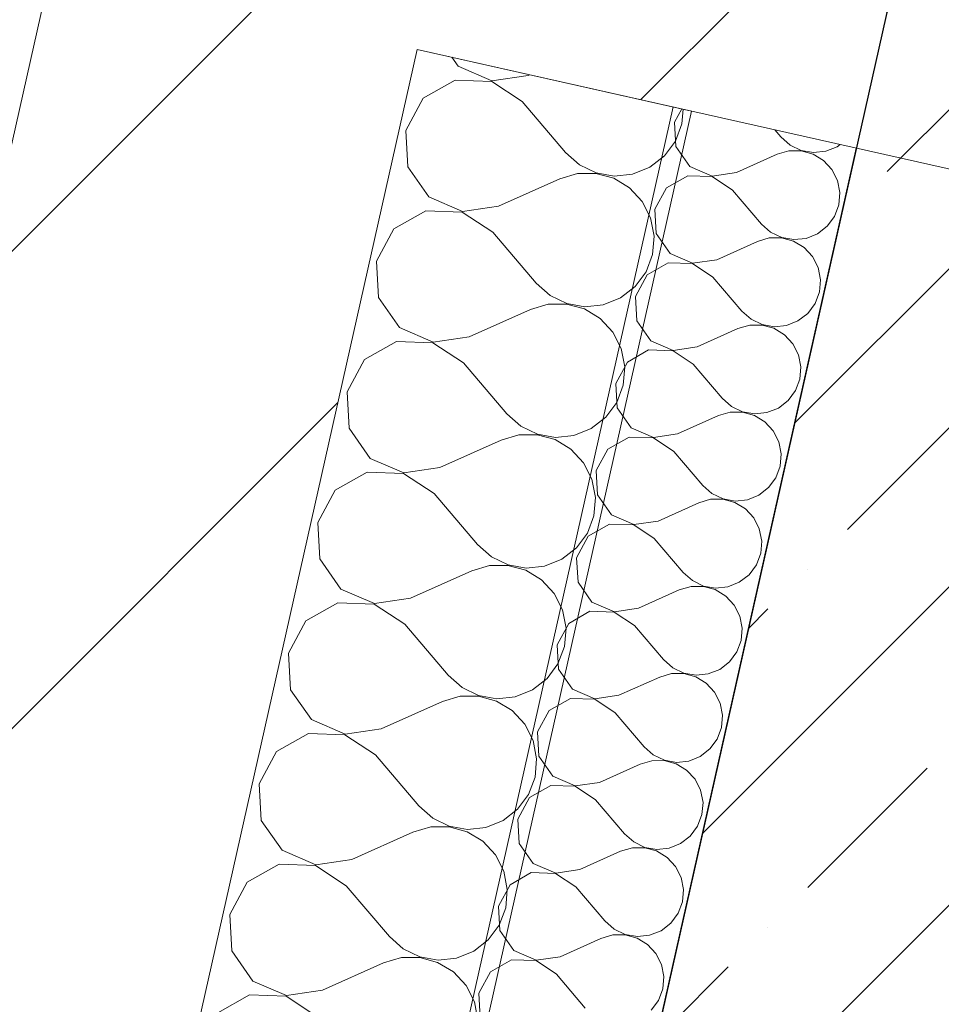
# Model space of a CAD drawing. Header units: millimetres. Extents: x -7218036 to -6523761, y 6117771 to 6337028.
# Tile 88 of 223: x -7146537 to -7146046, y 6128551 to 6129076. Entities that reach past the tile are written whole.
import ezdxf

# ---------------------------------------------------------------- set-up
doc = ezdxf.new("R2010")
doc.units = ezdxf.units.MM
doc.header["$MEASUREMENT"] = 0
doc.layers.add('АР-Стены_внешние_.АР', color=7, linetype='Continuous')
doc.layers.add('АР-Чертеж-Размеры.АР', color=7, linetype='Continuous')
doc.layers.add('АР-Стены_внешние_.АР_Ном._пера__1', color=7, linetype='Continuous', lineweight=30)
doc.layers.add('АР-Чертеж-Размеры.АР_Ном._пера__1', color=7, linetype='Continuous', lineweight=0)
doc.styles.add('РЎР“Р•РќР•Р\xa0Р\x98Р\xa0_РЎРўР\x98Р›Р¬_2', font='GOTHIC.TTF')
doc.dimstyles.new('СГЕНЕРИР_СТИЛЬ__1', dxfattribs={"dimtxt": 150, "dimasz": 142.5, "dimexe": 0.18, "dimexo": 0.0625, "dimgap": 0, "dimtad": 1, "dimdec": 0, "dimzin": 0, "dimdsep": 46, "dimtxsty": 'РЎР“Р•РќР•Р\xa0Р\x98Р\xa0_РЎРўР\x98Р›Р¬_2', "dimblk": 'ARROWHEAD_6', "dimblk1": 'ARROWHEAD_6', "dimblk2": 'ARROWHEAD_6', "dimcen": 0.09, "dimse1": 1, "dimse2": 1, "dimclrd": 7, "dimclre": 7, "dimclrt": 7, "dimazin": 0, "dimtfac": 1, "dimtdec": 4, "dimtmove": 0, "dimatfit": 3, "dimfxl": 1, "dimtolj": 1, "dimtzin": 0, "dimarcsym": 0})
doc.dimstyles.new('СГЕНЕРИР_СТИЛЬ__2', dxfattribs={"dimtxt": 150, "dimasz": 142.5, "dimexe": 0.18, "dimexo": 0.0625, "dimgap": 0, "dimtad": 1, "dimdec": 0, "dimzin": 0, "dimdsep": 46, "dimtxsty": 'РЎР“Р•РќР•Р\xa0Р\x98Р\xa0_РЎРўР\x98Р›Р¬_2', "dimblk": 'ARROWHEAD_6', "dimblk1": 'ARROWHEAD_6', "dimblk2": 'ARROWHEAD_6', "dimcen": 0.09, "dimse1": 1, "dimse2": 1, "dimclrd": 7, "dimclre": 7, "dimclrt": 7, "dimazin": 0, "dimtfac": 1, "dimtdec": 4, "dimtmove": 2, "dimatfit": 3, "dimfxl": 1, "dimtolj": 1, "dimtzin": 0, "dimarcsym": 0})
pattern_1 = [(45, (-6566190.34, 6563027.8), (-111.369318, 111.369318), [0, -105, 0, -157.5]), (110, (-6565840.34, 6563027.8), (148.001588, 53.868173), [0, -77, 0, -133])]
pattern_2 = [(45, (-6566190.34, 6562677.8), (-127.279217, 127.279217), [])]

# ---------------------------------------------------------------- blocks, each defined once
blk = doc.blocks.new('Стена_112_7', base_point=(-7146630.81, 6128155.39))
at = {"layer": 'АР-Стены_внешние_.АР', "linetype": 'Continuous', "lineweight": 0, "true_color": 0x000000}
h = blk.add_hatch(dxfattribs=at)
h.set_pattern_fill('ШТУКАТУРКА__ГИПС_01_0007', color=18, style=0, pattern_type=2)
h.set_pattern_definition(pattern_1)
h.paths.add_polyline_path([(-7146491.54, 6129323.06), (-7146743.51, 6128201.2), (-7146723.99, 6128196.82), (-7146472.03, 6129318.68)])
h = blk.add_hatch(dxfattribs=at)
h.set_pattern_fill('БЛОКИ_БЕТОННЫЕ_ЭФФЕКТИВН_7E', color=18, style=0, pattern_type=2)
h.set_pattern_definition(pattern_2)
h.paths.add_polyline_path([(-7146472.03, 6129318.68), (-7146723.99, 6128196.82), (-7146528.86, 6128153), (-7146276.89, 6129274.85)])
at = {"layer": 'АР-Стены_внешние_.АР_Ном._пера__1', "color": 7, "linetype": 'Continuous', "lineweight": 15}
blk.add_line((-7146472.03, 6129318.68), (-7146723.99, 6128196.82), dxfattribs=at)
at = {"layer": 'АР-Стены_внешние_.АР_Ном._пера__1', "color": 7, "linetype": 'Continuous', "lineweight": 15, "flags": 128}
blk.add_lwpolyline([(-7146528.86, 6128153), (-7146325.1, 6129060.2)], dxfattribs=at)
blk = doc.blocks.new('Стена_120_7', base_point=(-7145871.79, 6129071.13))
at = {"layer": 'АР-Стены_внешние_.АР', "linetype": 'Continuous', "lineweight": 0, "true_color": 0x000000}
h = blk.add_hatch(dxfattribs=at)
h.set_pattern_fill('ШТУКАТУРКА__ГИПС_01_0007', color=18, style=0, pattern_type=2)
h.set_pattern_definition(pattern_1)
h.paths.add_polyline_path([(-7145847.68, 6129178.46), (-7146276.89, 6129274.85), (-7146281.27, 6129255.34), (-7145852.07, 6129158.94)])
h = blk.add_hatch(dxfattribs=at)
h.set_pattern_fill('БЛОКИ_БЕТОННЫЕ_ЭФФЕКТИВН_7E', color=18, style=0, pattern_type=2)
h.set_pattern_definition(pattern_2)
h.paths.add_polyline_path([(-7145852.07, 6129158.94), (-7146281.27, 6129255.34), (-7146325.1, 6129060.2), (-7145895.89, 6128963.8)])
at = {"layer": 'АР-Стены_внешние_.АР_Ном._пера__1', "color": 7, "linetype": 'Continuous', "lineweight": 15}
blk.add_line((-7145852.07, 6129158.94), (-7146281.27, 6129255.34), dxfattribs=at)
at = {"layer": 'АР-Стены_внешние_.АР_Ном._пера__1', "color": 7, "linetype": 'Continuous', "lineweight": 0, "flags": 128}
for points in [[(-7146276.89, 6129274.85), (-7146281.27, 6129255.34)], [(-7145847.68, 6129178.46), (-7146276.89, 6129274.85)], [(-7145847.68, 6129178.46), (-7145852.07, 6129158.94)]]:
    blk.add_lwpolyline(points, dxfattribs=at)
at = {"layer": 'АР-Стены_внешние_.АР_Ном._пера__1', "color": 7, "linetype": 'Continuous', "lineweight": 15, "flags": 128}
for points in [[(-7145852.07, 6129158.94), (-7145895.89, 6128963.8)], [(-7146325.1, 6129060.2), (-7145895.89, 6128963.8)]]:
    blk.add_lwpolyline(points, dxfattribs=at)
blk = doc.blocks.new('Стена_131_7', base_point=(-7146320.96, 6127983.32))
at = {"layer": 'АР-Стены_внешние_.АР', "linetype": 'Continuous', "lineweight": 0, "true_color": 0x000000}
h = blk.add_hatch(dxfattribs=at)
h.set_pattern_fill('ЖЕЛЕЗОБЕТОН__PROJECT__0007', color=18, style=0, pattern_type=2)
h.set_pattern_definition([(45, (-6566190.34, 6562677.8), (-84.852814, 84.852814), []), (45, (-6566232.77, 6562720.22), (-84.852814, 84.852814), [90, -30, 0, -30])])
h.paths.add_polyline_path([(-7146299.05, 6128080.89), (-7146103.91, 6128037.06), (-7145851.96, 6129158.92), (-7146047.1, 6129202.75)])
at = {"layer": 'АР-Стены_внешние_.АР_Ном._пера__1', "color": 7, "linetype": 'Continuous', "lineweight": 30, "flags": 128}
blk.add_lwpolyline([(-7146047.1, 6129202.75), (-7146299.05, 6128080.89)], dxfattribs=at)
blk = doc.blocks.new('*X303', base_point=(-6566190.34, 6562677.79))
at = {"layer": 'АР-Стены_внешние_.АР_Ном._пера__1', "color": 7, "linetype": 'Continuous', "lineweight": 0}
for p, q in [((-7146306.62, 6129056.05), (-7146303.23, 6129051.19)), ((-7146303.23, 6129051.19), (-7146285.31, 6129043.45)), ((-7146285.31, 6129043.45), (-7146266, 6129046.29)), ((-7146266, 6129046.29), (-7146265.05, 6129046.71)), ((-7146304.88, 6129043.83), (-7146321.83, 6129034.14)), ((-7146285.38, 6129043.17), (-7146304.88, 6129043.83)), ((-7146269.13, 6129032.35), (-7146285.38, 6129043.17)), ((-7146321.83, 6129034.14), (-7146331.15, 6129016.99)), ((-7146269.13, 6129032.35), (-7146245.95, 6129005.18)), ((-7146183.93, 6129020.53), (-7146183.29, 6129028.35)), ((-7146187.4, 6129011.31), (-7146183.93, 6129020.53)), ((-7146331.15, 6129016.99), (-7146330.06, 6128997.5)), ((-7146193.25, 6129003.38), (-7146187.4, 6129011.31)), ((-7146245.95, 6129005.18), (-7146238.58, 6128998.64)), ((-7146201.05, 6128997.36), (-7146193.25, 6129003.38)), ((-7146330.06, 6128997.5), (-7146318.88, 6128981.5)), ((-7146239.62, 6128994), (-7146249.08, 6128991.24)), ((-7146229.77, 6128994.08), (-7146239.62, 6128994)), ((-7146238.58, 6128998.64), (-7146229.7, 6128994.36)), ((-7146220.27, 6128991.45), (-7146229.77, 6128994.08)), ((-7146229.7, 6128994.36), (-7146220, 6128992.67)), ((-7146220, 6128992.67), (-7146210.2, 6128993.69)), ((-7146210.2, 6128993.69), (-7146201.05, 6128997.36)), ((-7146281.65, 6128976.59), (-7146249.08, 6128991.24)), ((-7146211.85, 6128986.33), (-7146220.27, 6128991.45)), ((-7146205.15, 6128979.11), (-7146211.85, 6128986.33)), ((-7146318.88, 6128981.5), (-7146300.96, 6128973.76)), ((-7146200.68, 6128970.33), (-7146205.15, 6128979.11)), ((-7146320.54, 6128974.14), (-7146337.48, 6128964.45)), ((-7146301.03, 6128973.48), (-7146320.54, 6128974.14)), ((-7146284.78, 6128962.66), (-7146301.03, 6128973.48)), ((-7146300.96, 6128973.76), (-7146281.65, 6128976.59)), ((-7146198.77, 6128960.66), (-7146200.68, 6128970.33)), ((-7146337.48, 6128964.45), (-7146346.8, 6128947.3)), ((-7146284.78, 6128962.66), (-7146261.6, 6128935.49)), ((-7146199.59, 6128950.84), (-7146198.77, 6128960.66)), ((-7146346.8, 6128947.3), (-7146345.71, 6128927.81)), ((-7146203.05, 6128941.62), (-7146199.59, 6128950.84)), ((-7146208.91, 6128933.69), (-7146203.05, 6128941.62)), ((-7146261.6, 6128935.49), (-7146254.23, 6128928.94)), ((-7146216.7, 6128927.67), (-7146208.91, 6128933.69)), ((-7146345.71, 6128927.81), (-7146334.54, 6128911.81)), ((-7146254.23, 6128928.94), (-7146245.36, 6128924.66)), ((-7146225.85, 6128924), (-7146216.7, 6128927.67)), ((-7146297.31, 6128906.9), (-7146264.73, 6128921.55)), ((-7146255.27, 6128924.31), (-7146264.73, 6128921.55)), ((-7146245.42, 6128924.38), (-7146255.27, 6128924.31)), ((-7146235.92, 6128921.76), (-7146245.42, 6128924.38)), ((-7146245.36, 6128924.66), (-7146235.65, 6128922.97)), ((-7146227.5, 6128916.64), (-7146235.92, 6128921.76)), ((-7146235.65, 6128922.97), (-7146225.85, 6128924)), ((-7146220.8, 6128909.42), (-7146227.5, 6128916.64)), ((-7146334.54, 6128911.81), (-7146316.62, 6128904.07)), ((-7146336.19, 6128904.45), (-7146353.13, 6128894.76)), ((-7146316.68, 6128903.78), (-7146336.19, 6128904.45)), ((-7146316.62, 6128904.07), (-7146297.31, 6128906.9)), ((-7146216.33, 6128900.64), (-7146220.8, 6128909.42)), ((-7146300.44, 6128892.96), (-7146316.68, 6128903.78)), ((-7146214.43, 6128890.97), (-7146216.33, 6128900.64)), ((-7146353.13, 6128894.76), (-7146362.45, 6128877.61)), ((-7146300.44, 6128892.96), (-7146277.25, 6128865.79)), ((-7146215.24, 6128881.15), (-7146214.43, 6128890.97)), ((-7146218.7, 6128871.92), (-7146215.24, 6128881.15)), ((-7146362.45, 6128877.61), (-7146361.36, 6128858.12)), ((-7146224.56, 6128864), (-7146218.7, 6128871.92)), ((-7146277.25, 6128865.79), (-7146269.89, 6128859.25)), ((-7146232.36, 6128857.97), (-7146224.56, 6128864)), ((-7146361.36, 6128858.12), (-7146350.19, 6128842.11)), ((-7146269.89, 6128859.25), (-7146261.01, 6128854.97)), ((-7146241.5, 6128854.31), (-7146232.36, 6128857.97)), ((-7146312.96, 6128837.21), (-7146280.39, 6128851.86)), ((-7146270.93, 6128854.62), (-7146280.39, 6128851.86)), ((-7146261.07, 6128854.69), (-7146270.93, 6128854.62)), ((-7146251.57, 6128852.07), (-7146261.07, 6128854.69)), ((-7146261.01, 6128854.97), (-7146251.3, 6128853.28)), ((-7146243.15, 6128846.95), (-7146251.57, 6128852.07)), ((-7146251.3, 6128853.28), (-7146241.5, 6128854.31)), ((-7146236.45, 6128839.73), (-7146243.15, 6128846.95)), ((-7146350.19, 6128842.11), (-7146332.27, 6128834.37)), ((-7146332.27, 6128834.37), (-7146312.96, 6128837.21)), ((-7146231.98, 6128830.94), (-7146236.45, 6128839.73)), ((-7146351.84, 6128834.76), (-7146368.78, 6128825.07)), ((-7146332.33, 6128834.09), (-7146351.84, 6128834.76)), ((-7146316.09, 6128823.27), (-7146332.33, 6128834.09)), ((-7146230.08, 6128821.28), (-7146231.98, 6128830.94)), ((-7146368.78, 6128825.07), (-7146378.1, 6128807.92)), ((-7146316.09, 6128823.27), (-7146292.91, 6128796.1)), ((-7146230.89, 6128811.46), (-7146230.08, 6128821.28)), ((-7146234.36, 6128802.23), (-7146230.89, 6128811.46)), ((-7146378.1, 6128807.92), (-7146377.01, 6128788.43)), ((-7146240.21, 6128794.31), (-7146234.36, 6128802.23)), ((-7146292.91, 6128796.1), (-7146285.54, 6128789.56)), ((-7146248.01, 6128788.28), (-7146240.21, 6128794.31)), ((-7146285.54, 6128789.56), (-7146276.66, 6128785.28)), ((-7146377.01, 6128788.43), (-7146365.84, 6128772.42)), ((-7146286.58, 6128784.93), (-7146296.04, 6128782.16)), ((-7146276.73, 6128785), (-7146286.58, 6128784.93)), ((-7146267.23, 6128782.38), (-7146276.73, 6128785)), ((-7146276.66, 6128785.28), (-7146266.96, 6128783.59)), ((-7146266.96, 6128783.59), (-7146257.15, 6128784.62)), ((-7146257.15, 6128784.62), (-7146248.01, 6128788.28)), ((-7146328.61, 6128767.52), (-7146296.04, 6128782.16)), ((-7146258.81, 6128777.26), (-7146267.23, 6128782.38)), ((-7146252.11, 6128770.03), (-7146258.81, 6128777.26)), ((-7146365.84, 6128772.42), (-7146347.92, 6128764.68)), ((-7146247.63, 6128761.25), (-7146252.11, 6128770.03)), ((-7146367.49, 6128765.06), (-7146384.44, 6128755.37)), ((-7146347.99, 6128764.4), (-7146367.49, 6128765.06)), ((-7146331.74, 6128753.58), (-7146347.99, 6128764.4)), ((-7146347.92, 6128764.68), (-7146328.61, 6128767.52)), ((-7146245.73, 6128751.58), (-7146247.63, 6128761.25)), ((-7146384.44, 6128755.37), (-7146393.76, 6128738.22)), ((-7146331.74, 6128753.58), (-7146308.56, 6128726.41)), ((-7146246.54, 6128741.76), (-7146245.73, 6128751.58)), ((-7146250.01, 6128732.54), (-7146246.54, 6128741.76)), ((-7146393.76, 6128738.22), (-7146392.67, 6128718.73)), ((-7146255.86, 6128724.61), (-7146250.01, 6128732.54)), ((-7146308.56, 6128726.41), (-7146301.19, 6128719.87)), ((-7146263.66, 6128718.59), (-7146255.86, 6128724.61)), ((-7146392.67, 6128718.73), (-7146381.49, 6128702.73)), ((-7146302.23, 6128715.23), (-7146311.69, 6128712.47)), ((-7146292.38, 6128715.31), (-7146302.23, 6128715.23)), ((-7146301.19, 6128719.87), (-7146292.32, 6128715.59)), ((-7146282.88, 6128712.68), (-7146292.38, 6128715.31)), ((-7146292.32, 6128715.59), (-7146282.61, 6128713.9)), ((-7146272.81, 6128714.92), (-7146263.66, 6128718.59)), ((-7146344.26, 6128697.82), (-7146311.69, 6128712.47)), ((-7146274.46, 6128707.57), (-7146282.88, 6128712.68)), ((-7146282.61, 6128713.9), (-7146272.81, 6128714.92)), ((-7146267.76, 6128700.34), (-7146274.46, 6128707.57)), ((-7146381.49, 6128702.73), (-7146363.58, 6128694.99)), ((-7146263.29, 6128691.56), (-7146267.76, 6128700.34)), ((-7146383.15, 6128695.37), (-7146400.09, 6128685.68)), ((-7146363.64, 6128694.71), (-7146383.15, 6128695.37)), ((-7146347.39, 6128683.89), (-7146363.64, 6128694.71)), ((-7146363.58, 6128694.99), (-7146344.26, 6128697.82)), ((-7146261.39, 6128681.89), (-7146263.29, 6128691.56)), ((-7146400.09, 6128685.68), (-7146409.41, 6128668.53)), ((-7146347.39, 6128683.89), (-7146324.21, 6128656.72)), ((-7146262.2, 6128672.07), (-7146261.39, 6128681.89)), ((-7146409.41, 6128668.53), (-7146408.32, 6128649.04)), ((-7146265.66, 6128662.85), (-7146262.2, 6128672.07)), ((-7146271.52, 6128654.92), (-7146265.66, 6128662.85)), ((-7146324.21, 6128656.72), (-7146316.84, 6128650.17)), ((-7146279.31, 6128648.9), (-7146271.52, 6128654.92)), ((-7146408.32, 6128649.04), (-7146397.15, 6128633.04)), ((-7146316.84, 6128650.17), (-7146307.97, 6128645.9)), ((-7146288.46, 6128645.23), (-7146279.31, 6128648.9)), ((-7146359.92, 6128628.13), (-7146327.34, 6128642.78)), ((-7146317.88, 6128645.54), (-7146327.34, 6128642.78)), ((-7146308.03, 6128645.61), (-7146317.88, 6128645.54)), ((-7146298.53, 6128642.99), (-7146308.03, 6128645.61)), ((-7146307.97, 6128645.9), (-7146298.26, 6128644.2)), ((-7146290.11, 6128637.87), (-7146298.53, 6128642.99)), ((-7146298.26, 6128644.2), (-7146288.46, 6128645.23)), ((-7146283.41, 6128630.65), (-7146290.11, 6128637.87)), ((-7146397.15, 6128633.04), (-7146379.23, 6128625.3)), ((-7146379.23, 6128625.3), (-7146359.92, 6128628.13)), ((-7146278.94, 6128621.87), (-7146283.41, 6128630.65)), ((-7146398.8, 6128625.68), (-7146415.74, 6128615.99)), ((-7146379.29, 6128625.01), (-7146398.8, 6128625.68)), ((-7146363.05, 6128614.19), (-7146379.29, 6128625.01)), ((-7146277.04, 6128612.2), (-7146278.94, 6128621.87)), ((-7146415.74, 6128615.99), (-7146425.06, 6128598.84)), ((-7146363.05, 6128614.19), (-7146339.87, 6128587.02)), ((-7146277.85, 6128602.38), (-7146277.04, 6128612.2)), ((-7146281.31, 6128593.15), (-7146277.85, 6128602.38)), ((-7146425.06, 6128598.84), (-7146423.97, 6128579.35)), ((-7146287.17, 6128585.23), (-7146281.31, 6128593.15)), ((-7146339.87, 6128587.02), (-7146332.5, 6128580.48)), ((-7146294.97, 6128579.2), (-7146287.17, 6128585.23)), ((-7146423.97, 6128579.35), (-7146412.8, 6128563.34)), ((-7146332.5, 6128580.48), (-7146323.62, 6128576.2)), ((-7146304.11, 6128575.54), (-7146294.97, 6128579.2)), ((-7146333.54, 6128575.85), (-7146343, 6128573.09)), ((-7146323.68, 6128575.92), (-7146333.54, 6128575.85)), ((-7146314.19, 6128573.3), (-7146323.68, 6128575.92)), ((-7146323.62, 6128576.2), (-7146313.91, 6128574.51)), ((-7146313.91, 6128574.51), (-7146304.11, 6128575.54)), ((-7146375.57, 6128558.44), (-7146343, 6128573.09)), ((-7146305.77, 6128568.18), (-7146314.19, 6128573.3)), ((-7146299.06, 6128560.96), (-7146305.77, 6128568.18)), ((-7146412.8, 6128563.34), (-7146394.88, 6128555.6)), ((-7146394.88, 6128555.6), (-7146375.57, 6128558.44)), ((-7146294.59, 6128552.18), (-7146299.06, 6128560.96)), ((-7146414.45, 6128555.99), (-7146431.39, 6128546.3)), ((-7146394.94, 6128555.32), (-7146414.45, 6128555.99)), ((-7146378.7, 6128544.5), (-7146394.94, 6128555.32)), ((-7146292.69, 6128542.51), (-7146294.59, 6128552.18))]:
    blk.add_line(p, q, dxfattribs=at)
blk = doc.blocks.new('Стена_132_7', base_point=(-7146382.5, 6128120.13))
at = {"layer": 'АР-Стены_внешние_.АР_Ном._пера__1', "color": 7, "linetype": 'Continuous', "lineweight": 0, "flags": 128}
for points in [[(-7146325.1, 6129060.2), (-7146528.85, 6128153)], [(-7146178.75, 6129027.33), (-7146325.1, 6129060.2)], [(-7146382.5, 6128120.13), (-7146178.75, 6129027.33)]]:
    blk.add_lwpolyline(points, dxfattribs=at)
at = {"layer": 'АР-Стены_внешние_.АР', "color": 7, "lineweight": 0}
blk.add_blockref('*X303', (-6566190.34, 6562677.79), dxfattribs=at)
blk = doc.blocks.new('*X305', base_point=(-6566190.34, 6562677.79))
at = {"layer": 'АР-Стены_внешние_.АР_Ном._пера__1', "color": 7, "linetype": 'Continuous', "lineweight": 0}
for p, q in [((-7146184.02, 6129028.52), (-7146187.88, 6129021.42)), ((-7146187.88, 6129021.42), (-7146187.15, 6129008.43)), ((-7146134.33, 6129017.36), (-7146131.08, 6129013.54)), ((-7146131.08, 6129013.54), (-7146126.17, 6129009.18)), ((-7146101.15, 6129008.33), (-7146099.57, 6129009.55)), ((-7146187.15, 6129008.43), (-7146179.7, 6128997.76)), ((-7146154.88, 6128994.49), (-7146133.17, 6129004.25)), ((-7146126.86, 6129006.09), (-7146133.17, 6129004.25)), ((-7146120.29, 6129006.14), (-7146126.86, 6129006.09)), ((-7146126.17, 6129009.18), (-7146120.25, 6129006.33)), ((-7146113.96, 6129004.39), (-7146120.29, 6129006.14)), ((-7146120.25, 6129006.33), (-7146113.78, 6129005.2)), ((-7146108.35, 6129000.98), (-7146113.96, 6129004.39)), ((-7146113.78, 6129005.2), (-7146107.24, 6129005.89)), ((-7146107.24, 6129005.89), (-7146101.15, 6129008.33)), ((-7146103.88, 6128996.16), (-7146108.35, 6129000.98)), ((-7146179.7, 6128997.76), (-7146167.76, 6128992.6)), ((-7146167.76, 6128992.6), (-7146154.88, 6128994.49)), ((-7146100.9, 6128990.31), (-7146103.88, 6128996.16)), ((-7146180.8, 6128992.85), (-7146192.1, 6128986.39)), ((-7146167.8, 6128992.41), (-7146180.8, 6128992.85)), ((-7146156.97, 6128985.19), (-7146167.8, 6128992.41)), ((-7146099.63, 6128983.86), (-7146100.9, 6128990.31)), ((-7146192.1, 6128986.39), (-7146198.31, 6128974.96)), ((-7146156.97, 6128985.19), (-7146141.51, 6128967.08)), ((-7146100.17, 6128977.32), (-7146099.63, 6128983.86)), ((-7146198.31, 6128974.96), (-7146197.58, 6128961.96)), ((-7146102.48, 6128971.17), (-7146100.17, 6128977.32)), ((-7146106.38, 6128965.88), (-7146102.48, 6128971.17)), ((-7146141.51, 6128967.08), (-7146136.6, 6128962.72)), ((-7146136.6, 6128962.72), (-7146130.68, 6128959.87)), ((-7146111.58, 6128961.87), (-7146106.38, 6128965.88)), ((-7146197.58, 6128961.96), (-7146190.14, 6128951.29)), ((-7146165.32, 6128948.02), (-7146143.6, 6128957.79)), ((-7146137.3, 6128959.63), (-7146143.6, 6128957.79)), ((-7146130.73, 6128959.68), (-7146137.3, 6128959.63)), ((-7146124.39, 6128957.93), (-7146130.73, 6128959.68)), ((-7146130.68, 6128959.87), (-7146124.21, 6128958.74)), ((-7146118.78, 6128954.52), (-7146124.39, 6128957.93)), ((-7146124.21, 6128958.74), (-7146117.68, 6128959.42)), ((-7146117.68, 6128959.42), (-7146111.58, 6128961.87)), ((-7146114.31, 6128949.7), (-7146118.78, 6128954.52)), ((-7146191.24, 6128946.39), (-7146202.53, 6128939.93)), ((-7146178.23, 6128945.95), (-7146191.24, 6128946.39)), ((-7146190.14, 6128951.29), (-7146178.19, 6128946.13)), ((-7146178.19, 6128946.13), (-7146165.32, 6128948.02)), ((-7146111.33, 6128943.85), (-7146114.31, 6128949.7)), ((-7146167.4, 6128938.73), (-7146178.23, 6128945.95)), ((-7146110.06, 6128937.4), (-7146111.33, 6128943.85)), ((-7146202.53, 6128939.93), (-7146208.75, 6128928.5)), ((-7146167.4, 6128938.73), (-7146151.95, 6128920.62)), ((-7146110.61, 6128930.86), (-7146110.06, 6128937.4)), ((-7146112.92, 6128924.71), (-7146110.61, 6128930.86)), ((-7146208.75, 6128928.5), (-7146208.02, 6128915.5)), ((-7146151.95, 6128920.62), (-7146147.04, 6128916.26)), ((-7146116.82, 6128919.42), (-7146112.92, 6128924.71)), ((-7146208.02, 6128915.5), (-7146200.57, 6128904.83)), ((-7146147.04, 6128916.26), (-7146141.12, 6128913.41)), ((-7146128.11, 6128912.96), (-7146122.02, 6128915.41)), ((-7146122.02, 6128915.41), (-7146116.82, 6128919.42)), ((-7146175.75, 6128901.56), (-7146154.04, 6128911.33)), ((-7146147.73, 6128913.17), (-7146154.04, 6128911.33)), ((-7146141.16, 6128913.22), (-7146147.73, 6128913.17)), ((-7146134.83, 6128911.47), (-7146141.16, 6128913.22)), ((-7146141.12, 6128913.41), (-7146134.65, 6128912.28)), ((-7146129.22, 6128908.06), (-7146134.83, 6128911.47)), ((-7146134.65, 6128912.28), (-7146128.11, 6128912.96)), ((-7146200.57, 6128904.83), (-7146188.63, 6128899.67)), ((-7146124.75, 6128903.24), (-7146129.22, 6128908.06)), ((-7146201.67, 6128899.93), (-7146212.97, 6128893.47)), ((-7146188.67, 6128899.48), (-7146201.67, 6128899.93)), ((-7146177.84, 6128892.27), (-7146188.67, 6128899.48)), ((-7146188.63, 6128899.67), (-7146175.75, 6128901.56)), ((-7146121.77, 6128897.39), (-7146124.75, 6128903.24)), ((-7146120.5, 6128890.94), (-7146121.77, 6128897.39)), ((-7146212.97, 6128893.47), (-7146219.18, 6128882.03)), ((-7146177.84, 6128892.27), (-7146162.38, 6128874.16)), ((-7146121.04, 6128884.39), (-7146120.5, 6128890.94)), ((-7146123.35, 6128878.25), (-7146121.04, 6128884.39)), ((-7146219.18, 6128882.03), (-7146218.45, 6128869.04)), ((-7146127.25, 6128872.96), (-7146123.35, 6128878.25)), ((-7146162.38, 6128874.16), (-7146157.47, 6128869.8)), ((-7146132.45, 6128868.94), (-7146127.25, 6128872.96)), ((-7146218.45, 6128869.04), (-7146211.01, 6128858.37)), ((-7146157.47, 6128869.8), (-7146151.55, 6128866.94)), ((-7146138.55, 6128866.5), (-7146132.45, 6128868.94)), ((-7146186.19, 6128855.1), (-7146164.47, 6128864.87)), ((-7146158.17, 6128866.71), (-7146164.47, 6128864.87)), ((-7146151.6, 6128866.76), (-7146158.17, 6128866.71)), ((-7146145.26, 6128865.01), (-7146151.6, 6128866.76)), ((-7146151.55, 6128866.94), (-7146145.08, 6128865.82)), ((-7146139.65, 6128861.6), (-7146145.26, 6128865.01)), ((-7146145.08, 6128865.82), (-7146138.55, 6128866.5)), ((-7146211.01, 6128858.37), (-7146199.06, 6128853.21)), ((-7146135.18, 6128856.78), (-7146139.65, 6128861.6)), ((-7146212.11, 6128853.47), (-7146223.4, 6128847.01)), ((-7146199.1, 6128853.02), (-7146212.11, 6128853.47)), ((-7146188.27, 6128845.81), (-7146199.1, 6128853.02)), ((-7146199.06, 6128853.21), (-7146186.19, 6128855.1)), ((-7146132.2, 6128850.93), (-7146135.18, 6128856.78)), ((-7146223.4, 6128847.01), (-7146229.62, 6128835.57)), ((-7146130.93, 6128844.48), (-7146132.2, 6128850.93)), ((-7146188.27, 6128845.81), (-7146172.82, 6128827.7)), ((-7146131.48, 6128837.93), (-7146130.93, 6128844.48)), ((-7146133.79, 6128831.78), (-7146131.48, 6128837.93)), ((-7146229.62, 6128835.57), (-7146228.89, 6128822.58)), ((-7146137.69, 6128826.5), (-7146133.79, 6128831.78)), ((-7146172.82, 6128827.7), (-7146167.91, 6128823.34)), ((-7146142.89, 6128822.48), (-7146137.69, 6128826.5)), ((-7146228.89, 6128822.58), (-7146221.44, 6128811.91)), ((-7146168.6, 6128820.25), (-7146174.91, 6128818.4)), ((-7146162.03, 6128820.29), (-7146168.6, 6128820.25)), ((-7146167.91, 6128823.34), (-7146161.99, 6128820.48)), ((-7146155.7, 6128818.55), (-7146162.03, 6128820.29)), ((-7146161.99, 6128820.48), (-7146155.52, 6128819.35)), ((-7146148.98, 6128820.04), (-7146142.89, 6128822.48)), ((-7146196.62, 6128808.64), (-7146174.91, 6128818.4)), ((-7146150.09, 6128815.13), (-7146155.7, 6128818.55)), ((-7146155.52, 6128819.35), (-7146148.98, 6128820.04)), ((-7146145.62, 6128810.32), (-7146150.09, 6128815.13)), ((-7146221.44, 6128811.91), (-7146209.5, 6128806.75)), ((-7146142.64, 6128804.46), (-7146145.62, 6128810.32)), ((-7146222.54, 6128807), (-7146233.84, 6128800.54)), ((-7146209.54, 6128806.56), (-7146222.54, 6128807)), ((-7146198.71, 6128799.35), (-7146209.54, 6128806.56)), ((-7146209.5, 6128806.75), (-7146196.62, 6128808.64)), ((-7146141.37, 6128798.02), (-7146142.64, 6128804.46)), ((-7146233.84, 6128800.54), (-7146240.05, 6128789.11)), ((-7146198.71, 6128799.35), (-7146183.25, 6128781.23)), ((-7146141.91, 6128791.47), (-7146141.37, 6128798.02)), ((-7146240.05, 6128789.11), (-7146239.32, 6128776.12)), ((-7146144.22, 6128785.32), (-7146141.91, 6128791.47)), ((-7146148.12, 6128780.04), (-7146144.22, 6128785.32)), ((-7146183.25, 6128781.23), (-7146178.34, 6128776.87)), ((-7146153.32, 6128776.02), (-7146148.12, 6128780.04)), ((-7146239.32, 6128776.12), (-7146231.88, 6128765.45)), ((-7146179.04, 6128773.78), (-7146185.34, 6128771.94)), ((-7146172.47, 6128773.83), (-7146179.04, 6128773.78)), ((-7146178.34, 6128776.87), (-7146172.42, 6128774.02)), ((-7146166.13, 6128772.08), (-7146172.47, 6128773.83)), ((-7146172.42, 6128774.02), (-7146165.95, 6128772.89)), ((-7146165.95, 6128772.89), (-7146159.42, 6128773.58)), ((-7146159.42, 6128773.58), (-7146153.32, 6128776.02)), ((-7146207.06, 6128762.18), (-7146185.34, 6128771.94)), ((-7146160.52, 6128768.67), (-7146166.13, 6128772.08)), ((-7146156.05, 6128763.86), (-7146160.52, 6128768.67)), ((-7146231.88, 6128765.45), (-7146219.93, 6128760.29)), ((-7146153.07, 6128758), (-7146156.05, 6128763.86)), ((-7146232.98, 6128760.54), (-7146244.27, 6128754.08)), ((-7146219.97, 6128760.1), (-7146232.98, 6128760.54)), ((-7146209.14, 6128752.89), (-7146219.97, 6128760.1)), ((-7146219.93, 6128760.29), (-7146207.06, 6128762.18)), ((-7146151.8, 6128751.56), (-7146153.07, 6128758)), ((-7146244.27, 6128754.08), (-7146250.49, 6128742.65)), ((-7146209.14, 6128752.89), (-7146193.69, 6128734.77)), ((-7146152.35, 6128745.01), (-7146151.8, 6128751.56)), ((-7146250.49, 6128742.65), (-7146249.76, 6128729.66)), ((-7146154.66, 6128738.86), (-7146152.35, 6128745.01)), ((-7146158.56, 6128733.58), (-7146154.66, 6128738.86)), ((-7146193.69, 6128734.77), (-7146188.78, 6128730.41)), ((-7146163.76, 6128729.56), (-7146158.56, 6128733.58)), ((-7146249.76, 6128729.66), (-7146242.31, 6128718.99)), ((-7146189.47, 6128727.32), (-7146195.78, 6128725.48)), ((-7146182.9, 6128727.37), (-7146189.47, 6128727.32)), ((-7146188.78, 6128730.41), (-7146182.86, 6128727.56)), ((-7146176.57, 6128725.62), (-7146182.9, 6128727.37)), ((-7146182.86, 6128727.56), (-7146176.39, 6128726.43)), ((-7146176.39, 6128726.43), (-7146169.85, 6128727.12)), ((-7146169.85, 6128727.12), (-7146163.76, 6128729.56)), ((-7146217.49, 6128715.72), (-7146195.78, 6128725.48)), ((-7146170.96, 6128722.21), (-7146176.57, 6128725.62)), ((-7146166.49, 6128717.39), (-7146170.96, 6128722.21)), ((-7146242.31, 6128718.99), (-7146230.37, 6128713.83)), ((-7146230.37, 6128713.83), (-7146217.49, 6128715.72)), ((-7146163.51, 6128711.54), (-7146166.49, 6128717.39)), ((-7146243.41, 6128714.08), (-7146254.71, 6128707.62)), ((-7146230.41, 6128713.64), (-7146243.41, 6128714.08)), ((-7146219.58, 6128706.42), (-7146230.41, 6128713.64)), ((-7146162.24, 6128705.1), (-7146163.51, 6128711.54)), ((-7146254.71, 6128707.62), (-7146260.92, 6128696.19)), ((-7146219.58, 6128706.42), (-7146204.12, 6128688.31)), ((-7146162.78, 6128698.55), (-7146162.24, 6128705.1)), ((-7146260.92, 6128696.19), (-7146260.19, 6128683.2)), ((-7146165.09, 6128692.4), (-7146162.78, 6128698.55)), ((-7146168.99, 6128687.11), (-7146165.09, 6128692.4)), ((-7146204.12, 6128688.31), (-7146199.21, 6128683.95)), ((-7146199.21, 6128683.95), (-7146193.29, 6128681.1)), ((-7146174.19, 6128683.1), (-7146168.99, 6128687.11)), ((-7146260.19, 6128683.2), (-7146252.75, 6128672.53)), ((-7146227.93, 6128669.25), (-7146206.21, 6128679.02)), ((-7146199.91, 6128680.86), (-7146206.21, 6128679.02)), ((-7146193.34, 6128680.91), (-7146199.91, 6128680.86)), ((-7146187, 6128679.16), (-7146193.34, 6128680.91)), ((-7146193.29, 6128681.1), (-7146186.82, 6128679.97)), ((-7146181.39, 6128675.75), (-7146187, 6128679.16)), ((-7146186.82, 6128679.97), (-7146180.29, 6128680.65)), ((-7146180.29, 6128680.65), (-7146174.19, 6128683.1)), ((-7146176.92, 6128670.93), (-7146181.39, 6128675.75)), ((-7146252.75, 6128672.53), (-7146240.8, 6128667.36)), ((-7146240.8, 6128667.36), (-7146227.93, 6128669.25)), ((-7146173.94, 6128665.08), (-7146176.92, 6128670.93)), ((-7146253.85, 6128667.62), (-7146265.14, 6128661.16)), ((-7146240.84, 6128667.18), (-7146253.85, 6128667.62)), ((-7146230.01, 6128659.96), (-7146240.84, 6128667.18)), ((-7146172.67, 6128658.63), (-7146173.94, 6128665.08)), ((-7146265.14, 6128661.16), (-7146271.36, 6128649.73)), ((-7146230.01, 6128659.96), (-7146214.56, 6128641.85)), ((-7146173.22, 6128652.09), (-7146172.67, 6128658.63)), ((-7146271.36, 6128649.73), (-7146270.63, 6128636.73)), ((-7146175.53, 6128645.94), (-7146173.22, 6128652.09)), ((-7146214.56, 6128641.85), (-7146209.65, 6128637.49)), ((-7146179.43, 6128640.65), (-7146175.53, 6128645.94)), ((-7146270.63, 6128636.73), (-7146263.18, 6128626.06)), ((-7146209.65, 6128637.49), (-7146203.73, 6128634.64)), ((-7146190.72, 6128634.19), (-7146184.63, 6128636.64)), ((-7146184.63, 6128636.64), (-7146179.43, 6128640.65)), ((-7146238.36, 6128622.79), (-7146216.65, 6128632.56)), ((-7146210.34, 6128634.4), (-7146216.65, 6128632.56)), ((-7146203.77, 6128634.45), (-7146210.34, 6128634.4)), ((-7146197.44, 6128632.7), (-7146203.77, 6128634.45)), ((-7146203.73, 6128634.64), (-7146197.26, 6128633.51)), ((-7146191.83, 6128629.29), (-7146197.44, 6128632.7)), ((-7146197.26, 6128633.51), (-7146190.72, 6128634.19)), ((-7146263.18, 6128626.06), (-7146251.24, 6128620.9)), ((-7146187.36, 6128624.47), (-7146191.83, 6128629.29)), ((-7146264.28, 6128621.16), (-7146275.58, 6128614.7)), ((-7146251.28, 6128620.72), (-7146264.28, 6128621.16)), ((-7146240.45, 6128613.5), (-7146251.28, 6128620.72)), ((-7146251.24, 6128620.9), (-7146238.36, 6128622.79)), ((-7146184.38, 6128618.62), (-7146187.36, 6128624.47)), ((-7146183.11, 6128612.17), (-7146184.38, 6128618.62)), ((-7146275.58, 6128614.7), (-7146281.79, 6128603.26)), ((-7146240.45, 6128613.5), (-7146224.99, 6128595.39)), ((-7146183.65, 6128605.63), (-7146183.11, 6128612.17)), ((-7146185.96, 6128599.48), (-7146183.65, 6128605.63)), ((-7146281.79, 6128603.26), (-7146281.07, 6128590.27)), ((-7146224.99, 6128595.39), (-7146220.08, 6128591.03)), ((-7146189.86, 6128594.19), (-7146185.96, 6128599.48)), ((-7146281.07, 6128590.27), (-7146273.62, 6128579.6)), ((-7146220.08, 6128591.03), (-7146214.16, 6128588.17)), ((-7146201.16, 6128587.73), (-7146195.06, 6128590.17)), ((-7146195.06, 6128590.17), (-7146189.86, 6128594.19)), ((-7146248.8, 6128576.33), (-7146227.08, 6128586.1)), ((-7146220.78, 6128587.94), (-7146227.08, 6128586.1)), ((-7146214.21, 6128587.99), (-7146220.78, 6128587.94)), ((-7146207.87, 6128586.24), (-7146214.21, 6128587.99)), ((-7146214.16, 6128588.17), (-7146207.69, 6128587.05)), ((-7146202.26, 6128582.83), (-7146207.87, 6128586.24)), ((-7146207.69, 6128587.05), (-7146201.16, 6128587.73)), ((-7146273.62, 6128579.6), (-7146261.67, 6128574.44)), ((-7146197.79, 6128578.01), (-7146202.26, 6128582.83)), ((-7146274.72, 6128574.7), (-7146286.01, 6128568.24)), ((-7146261.71, 6128574.25), (-7146274.72, 6128574.7)), ((-7146250.88, 6128567.04), (-7146261.71, 6128574.25)), ((-7146261.67, 6128574.44), (-7146248.8, 6128576.33)), ((-7146194.81, 6128572.16), (-7146197.79, 6128578.01)), ((-7146286.01, 6128568.24), (-7146292.23, 6128556.8)), ((-7146193.54, 6128565.71), (-7146194.81, 6128572.16)), ((-7146250.88, 6128567.04), (-7146235.43, 6128548.93)), ((-7146194.09, 6128559.16), (-7146193.54, 6128565.71)), ((-7146196.4, 6128553.01), (-7146194.09, 6128559.16)), ((-7146292.23, 6128556.8), (-7146291.5, 6128543.81)), ((-7146200.3, 6128547.73), (-7146196.4, 6128553.01))]:
    blk.add_line(p, q, dxfattribs=at)
blk = doc.blocks.new('Стена_133_7', base_point=(-7146294.68, 6128100.41))
at = {"layer": 'АР-Стены_внешние_.АР_Ном._пера__1', "color": 7, "linetype": 'Continuous', "lineweight": 0, "flags": 128}
for points in [[(-7146188.5, 6129029.52), (-7146392.25, 6128122.32)], [(-7146294.68, 6128100.41), (-7146090.93, 6129007.61)]]:
    blk.add_lwpolyline(points, dxfattribs=at)
at = {"layer": 'АР-Стены_внешние_.АР', "color": 7, "lineweight": 0}
blk.add_blockref('*X305', (-6566190.34, 6562677.79), dxfattribs=at)
blk = doc.blocks.new('*D713', base_point=(-6566190.34, 6562677.79))
at = {"layer": 'АР-Чертеж-Размеры.АР_Ном._пера__1', "color": 7, "linetype": 'Continuous', "lineweight": 0, "transparency": 16777216}
for p, q in [((-7146107.52, 6129937.65), (-7146169.15, 6129663.24)), ((-7146048.72, 6129857.19), (-7146227.94, 6129743.7)), ((-7146138.33, 6129800.45), (-7146248.1, 6129825.1)), ((-7141230.29, 6128698.18), (-7146138.33, 6129800.45)), ((-7141199.48, 6128835.39), (-7141261.11, 6128560.98)), ((-7141319.9, 6128641.44), (-7141140.68, 6128754.93)), ((-7141120.53, 6128673.53), (-7141230.29, 6128698.18))]:
    blk.add_line(p, q, dxfattribs=at)
at = {"layer": 'АР-Чертеж-Размеры.АР_Ном._пера__1', "color": 7, "lineweight": 0, "transparency": 16777216, "insert": (-7143935.66, 6129336.51), "char_height": 150, "attachment_point": 7, "rotation": 347.3424, "style": 'РЎР“Р•РќР•Р\xa0Р\x98Р\xa0_РЎРўР\x98Р›Р¬_2'}
blk.add_mtext('\\A1;{\\pql;\\fCentury Gothic|b0|i0|c204|p0;\\W1.000000;5\xa0030}', dxfattribs=at)
blk = doc.blocks.new('ARROWHEAD_6')
at = {"color": 0, "linetype": 'Continuous', "lineweight": 0}
for p, q in [((-0.5, -0.5), (0.5, 0.5)), ((0, 0), (-1, 0))]:
    blk.add_line(p, q, dxfattribs=at)
blk = doc.blocks.new('*D725', base_point=(-6566190.34, 6562677.79))
at = {"layer": 'АР-Чертеж-Размеры.АР_Ном._пера__1', "color": 7, "linetype": 'Continuous', "lineweight": 0, "transparency": 16777216}
for p, q in [((-7145610.45, 6133647.8), (-7145635.11, 6133538.03)), ((-7145578.37, 6133448.42), (-7145691.85, 6133627.65)), ((-7145772.31, 6133568.85), (-7145497.9, 6133507.22)), ((-7145635.11, 6133538.03), (-7146829.46, 6128220.48)), ((-7146886.21, 6128310.09), (-7146772.72, 6128130.86)), ((-7146966.67, 6128251.29), (-7146692.26, 6128189.66)), ((-7146829.46, 6128220.48), (-7146854.12, 6128110.71))]:
    blk.add_line(p, q, dxfattribs=at)
at = {"layer": 'АР-Чертеж-Размеры.АР_Ном._пера__1', "color": 7, "lineweight": 0, "transparency": 16777216, "insert": (-7146246.45, 6131023.44), "char_height": 150, "attachment_point": 7, "rotation": 77.3411, "style": 'РЎР“Р•РќР•Р\xa0Р\x98Р\xa0_РЎРўР\x98Р›Р¬_2'}
blk.add_mtext('\\A1;{\\pql;\\fCentury Gothic|b0|i0|c204|p0;\\W1.000000;5\xa0450}', dxfattribs=at)

msp = doc.modelspace()

# ---------------------------------------------------------------- block references
at = {"layer": 'АР-Стены_внешние_.АР', "color": 7, "lineweight": 0}
for name, p in [('Стена_112_7', (-7146630.808, 6128155.394)), ('Стена_120_7', (-7145871.787, 6129071.13)), ('Стена_131_7', (-7146320.965, 6127983.318)), ('Стена_132_7', (-7146382.501, 6128120.128)), ('Стена_133_7', (-7146294.68, 6128100.405))]:
    msp.add_blockref(name, p, dxfattribs=at)

# ---------------------------------------------------------------- dimensions: what is measured, and where the dimension line sits
at = {"layer": 'АР-Чертеж-Размеры.АР', "color": 7, "linetype": 'Continuous', "lineweight": 0}
for base, p1, p2, angle, dimstyle, picture, middle, turn in [((-7146829.465, 6128220.476), (-7146173.782, 6133659.024), (-7148127.34, 6128511.988), 257.34107, 'СГЕНЕРИР_СТИЛЬ__2', '*D725', (-7146263.234, 6131290.93), 77.34107), ((-7146138.331, 6129800.445), (-7140900.104, 6130168.41), (-7145805.946, 6131280.455), 167.34238, 'СГЕНЕРИР_СТИЛЬ__1', '*D713', (-7143668.163, 6129353.304), 347.34238)]:
    dim = msp.add_linear_dim(base=base, p1=p1, p2=p2, angle=angle, dimstyle=dimstyle, dxfattribs=at)
    dim.commit()
    dim.dimension.update_dxf_attribs({"geometry": picture, "text_midpoint": middle, "dimtype": 160, "text_rotation": turn})

doc.saveas('drawing.dxf')
